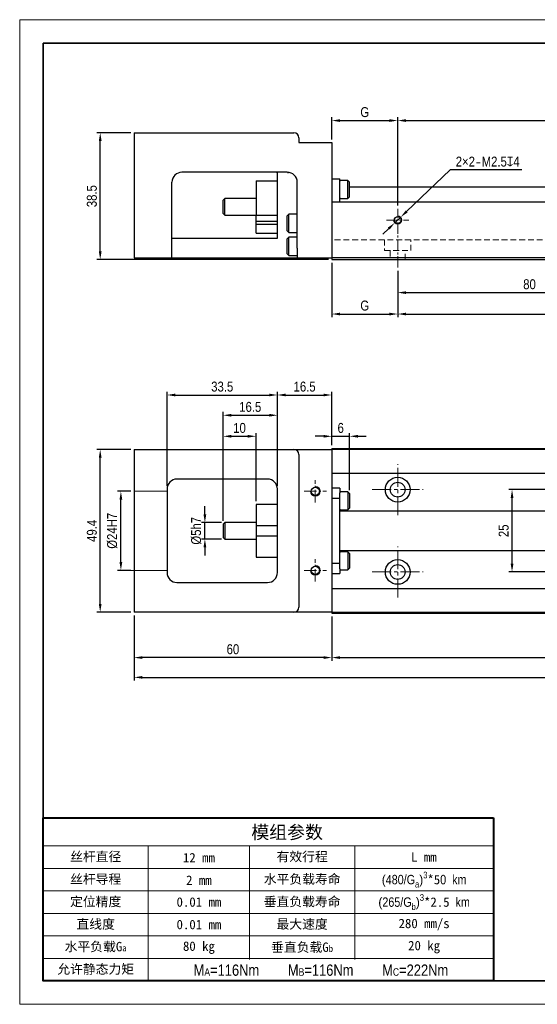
# Model space of a CAD drawing. Header units: millimetres. Extents: x 100 to 1971, y 30 to 690.
# Tile 5 of 20: x 100 to 257, y 391 to 690. Entities that reach past the tile are written whole.
import ezdxf

# ---------------------------------------------------------------- set-up
doc = ezdxf.new("R2010")
doc.units = ezdxf.units.MM
doc.linetypes.add('CENTER2', pattern=[28.575, 19.05, -3.175, 3.175, -3.175])
doc.linetypes.add('DASHED', pattern=[19.05, 12.7, -6.35])
doc.layers.get('Defpoints').update_dxf_attribs({"lineweight": 13})
for name, color, linetype, lineweight in [('小粗', 7, 'Continuous', 25), ('标注', 3, 'Continuous', 13), ('点划线', 1, 'CENTER2', 13), ('粗线', 7, 'Continuous', 35), ('细线', 7, 'Continuous', 13), ('虚线', 253, 'DASHED', 13)]:
    doc.layers.add(name, color=color, linetype=linetype, lineweight=lineweight)
doc.styles.add('3.5', font='ARIALN.TTF', dxfattribs={"height": 3})
doc.styles.add('7', font='ARIALN.TTF', dxfattribs={"height": 7})
doc.dimstyles.new('A4—对齐', dxfattribs={"dimtxt": 3, "dimasz": 2.5, "dimexe": 1, "dimexo": 1, "dimgap": 1, "dimtad": 1, "dimdec": 1, "dimzin": 9, "dimdsep": 46, "dimtxsty": '3.5', "dimcen": 2.5, "dimadec": 0, "dimazin": 0, "dimtm": 1e-09, "dimtfac": 1, "dimtdec": 1, "dimtmove": 0, "dimatfit": 3, "dimfxl": 0, "dimtolj": 1, "dimarcsym": 0})
doc.dimstyles.new('A4—水平', dxfattribs={"dimtxt": 3.5, "dimasz": 2.5, "dimexe": 2, "dimexo": 1, "dimgap": 1, "dimtad": 1, "dimtih": 1, "dimtoh": 1, "dimdec": 1, "dimzin": 12, "dimdsep": 46, "dimtxsty": '3.5', "dimcen": 2.5, "dimadec": 0, "dimazin": 0, "dimtm": 1e-09, "dimtfac": 1, "dimtdec": 1, "dimtmove": 0, "dimatfit": 3, "dimfxl": 0, "dimtolj": 1, "dimarcsym": 0})

# ---------------------------------------------------------------- blocks, each defined once
blk = doc.blocks.new('A4图框')
at = {"layer": '粗线'}
blk.add_lwpolyline([(5, 205), (292, 205), (292, 5), (5, 5)], close=True, dxfattribs=at)
at = {"layer": '细线'}
blk.add_lwpolyline([(0, 210), (297, 210), (297, 0), (0, 0)], close=True, dxfattribs=at)
blk = doc.blocks.new('*D86')
at = {"layer": 'Defpoints', "color": 0, "transparency": 16777216}
for p in [(124.43, 655.7), (134.71, 655.7), (194.71, 617.2)]:
    blk.add_point(p, dxfattribs=at)
at = {"layer": '标注', "color": 0, "lineweight": -2, "transparency": 16777216}
for p, q in [((133.71, 655.7), (123.43, 655.7)), ((124.43, 619.7), (124.43, 653.2)), ((193.71, 617.2), (123.43, 617.2))]:
    blk.add_line(p, q, dxfattribs=at)
at = {"layer": '标注', "color": 0, "transparency": 16777216}
for points in [[(124.01, 653.2), (124.85, 653.2), (124.43, 655.7)], [(124.01, 619.7), (124.85, 619.7), (124.43, 617.2)]]:
    blk.add_solid(points, dxfattribs=at)
at = {"layer": '标注', "color": 0, "transparency": 16777216, "insert": (121.9, 636.45), "char_height": 3, "attachment_point": 5, "rotation": 90, "style": '3.5'}
blk.add_mtext('\\A1;38.5', dxfattribs=at)
blk = doc.blocks.new('*D87')
at = {"layer": 'Defpoints', "color": 0, "transparency": 16777216}
for p in [(214.71, 659.4), (194.71, 652.7), (214.71, 632.61)]:
    blk.add_point(p, dxfattribs=at)
at = {"layer": '标注', "color": 0, "lineweight": -2, "transparency": 16777216}
for p, q in [((194.71, 653.7), (194.71, 660.4)), ((197.21, 659.4), (212.21, 659.4)), ((214.71, 633.61), (214.71, 660.4))]:
    blk.add_line(p, q, dxfattribs=at)
at = {"layer": '标注', "color": 0, "transparency": 16777216}
for points in [[(197.21, 659.82), (197.21, 658.99), (194.71, 659.4)], [(212.21, 659.82), (212.21, 658.99), (214.71, 659.4)]]:
    blk.add_solid(points, dxfattribs=at)
at = {"layer": '标注', "color": 0, "transparency": 16777216, "insert": (204.71, 661.95), "char_height": 3, "width": 10.037, "attachment_point": 5, "style": '3.5'}
blk.add_mtext('\\A1;G', dxfattribs=at)
blk = doc.blocks.new('*D88')
at = {"layer": 'Defpoints', "color": 0, "transparency": 16777216}
for p in [(374.71, 659.4), (214.71, 632.61), (374.71, 632.61)]:
    blk.add_point(p, dxfattribs=at)
at = {"layer": '标注', "color": 0, "lineweight": -2, "transparency": 16777216}
for p, q in [((214.71, 633.61), (214.71, 660.4)), ((217.21, 659.4), (372.21, 659.4)), ((374.71, 633.61), (374.71, 660.4))]:
    blk.add_line(p, q, dxfattribs=at)
at = {"layer": '标注', "color": 0, "transparency": 16777216}
for points in [[(217.21, 659.82), (217.21, 658.99), (214.71, 659.4)], [(372.21, 659.82), (372.21, 658.99), (374.71, 659.4)]]:
    blk.add_solid(points, dxfattribs=at)
at = {"layer": '标注', "color": 0, "transparency": 16777216, "insert": (294.71, 661.9), "char_height": 3, "width": 15.9784, "attachment_point": 5, "style": '3.5'}
blk.add_mtext('\\A1;K', dxfattribs=at)
blk = doc.blocks.new('*D89')
at = {"layer": 'Defpoints', "color": 0, "transparency": 16777216}
for p in [(213.8, 628.34), (215.61, 630.06)]:
    blk.add_point(p, dxfattribs=at)
at = {"layer": '标注', "color": 0, "lineweight": -2, "transparency": 16777216}
for p, q in [((230.59, 644.4), (217.41, 631.79)), ((252.42, 644.4), (230.59, 644.4)), ((213.8, 628.34), (215.61, 630.06)), ((212, 626.61), (210.19, 624.88))]:
    blk.add_line(p, q, dxfattribs=at)
at = {"layer": '标注', "color": 0, "transparency": 16777216}
for points in [[(217.13, 632.09), (217.7, 631.49), (215.61, 630.06)], [(211.71, 626.91), (212.28, 626.31), (213.8, 628.34)]]:
    blk.add_solid(points, dxfattribs=at)
at = {"layer": '标注', "color": 0, "transparency": 16777216, "insert": (242.01, 646.93), "char_height": 3, "width": 29.8475, "attachment_point": 5, "style": '3.5'}
blk.add_mtext('\\A1;2×2{\\fSimSun|b0|i0|c134|p34;-}M2.5{\\Fgdt|c134;x}4', dxfattribs=at)
blk = doc.blocks.new('*D91')
at = {"layer": 'Defpoints', "color": 0, "transparency": 16777216}
for p in [(214.71, 614.75), (294.71, 614.75), (294.71, 607.16)]:
    blk.add_point(p, dxfattribs=at)
at = {"layer": '标注', "color": 0, "lineweight": -2, "transparency": 16777216}
for p, q in [((214.71, 613.75), (214.71, 606.16)), ((294.71, 613.75), (294.71, 606.16)), ((217.21, 607.16), (292.21, 607.16))]:
    blk.add_line(p, q, dxfattribs=at)
at = {"layer": '标注', "color": 0, "transparency": 16777216}
for points in [[(217.21, 607.57), (217.21, 606.74), (214.71, 607.16)], [(292.21, 607.57), (292.21, 606.74), (294.71, 607.16)]]:
    blk.add_solid(points, dxfattribs=at)
at = {"layer": '标注', "color": 0, "transparency": 16777216, "insert": (254.71, 609.69), "char_height": 3, "attachment_point": 5, "style": '3.5'}
blk.add_mtext('\\A1;80', dxfattribs=at)
blk = doc.blocks.new('*D92')
at = {"layer": 'Defpoints', "color": 0, "transparency": 16777216}
for p in [(194.71, 617.2), (214.71, 614.75), (214.71, 600.66)]:
    blk.add_point(p, dxfattribs=at)
at = {"layer": '标注', "color": 0, "lineweight": -2, "transparency": 16777216}
for p, q in [((194.71, 616.2), (194.71, 599.66)), ((214.71, 613.75), (214.71, 599.66)), ((197.21, 600.66), (212.21, 600.66))]:
    blk.add_line(p, q, dxfattribs=at)
at = {"layer": '标注', "color": 0, "transparency": 16777216}
for points in [[(197.21, 601.07), (197.21, 600.24), (194.71, 600.66)], [(212.21, 601.07), (212.21, 600.24), (214.71, 600.66)]]:
    blk.add_solid(points, dxfattribs=at)
at = {"layer": '标注', "color": 0, "transparency": 16777216, "insert": (204.71, 603.21), "char_height": 3, "width": 8.1138, "attachment_point": 5, "style": '3.5'}
blk.add_mtext('\\A1;G', dxfattribs=at)
blk = doc.blocks.new('*D93')
at = {"layer": 'Defpoints', "color": 0, "transparency": 16777216}
for p in [(214.71, 614.75), (374.71, 614.75), (374.71, 600.66)]:
    blk.add_point(p, dxfattribs=at)
at = {"layer": '标注', "color": 0, "lineweight": -2, "transparency": 16777216}
for p, q in [((214.71, 613.75), (214.71, 599.66)), ((374.71, 613.75), (374.71, 599.66)), ((217.21, 600.66), (372.21, 600.66))]:
    blk.add_line(p, q, dxfattribs=at)
at = {"layer": '标注', "color": 0, "transparency": 16777216}
for points in [[(217.21, 601.07), (217.21, 600.24), (214.71, 600.66)], [(372.21, 601.07), (372.21, 600.24), (374.71, 600.66)]]:
    blk.add_solid(points, dxfattribs=at)
at = {"layer": '标注', "color": 0, "transparency": 16777216, "insert": (294.71, 603.57), "char_height": 3, "width": 26.9489, "attachment_point": 5, "style": '3.5'}
blk.add_mtext('\\A1;{\\fSimSun|b0|i0|c134|p34;(}n-1{\\fSimSun|b0|i0|c134|p34;)}×80', dxfattribs=at)
blk = doc.blocks.new('*D101')
at = {"layer": 'Defpoints', "color": 0, "transparency": 16777216}
for p in [(156.2, 537.33), (162.21, 537.33), (162.21, 532.33)]:
    blk.add_point(p, dxfattribs=at)
at = {"layer": '标注', "color": 0, "lineweight": -2, "transparency": 16777216}
for p, q in [((156.2, 539.83), (156.2, 542.33)), ((161.21, 537.33), (155.2, 537.33)), ((156.2, 532.33), (156.2, 537.33)), ((161.21, 532.33), (155.2, 532.33)), ((156.2, 529.83), (156.2, 527.33))]:
    blk.add_line(p, q, dxfattribs=at)
at = {"layer": '标注', "color": 0, "transparency": 16777216}
for points in [[(155.78, 539.83), (156.62, 539.83), (156.2, 537.33)], [(155.78, 529.83), (156.62, 529.83), (156.2, 532.33)]]:
    blk.add_solid(points, dxfattribs=at)
at = {"layer": '标注', "color": 0, "transparency": 16777216, "insert": (153.58, 534.83), "char_height": 3, "attachment_point": 5, "rotation": 90, "style": '3.5'}
blk.add_mtext('\\A1;%%C5h7', dxfattribs=at)
blk = doc.blocks.new('*D102')
at = {"layer": 'Defpoints', "color": 0, "transparency": 16777216}
for p in [(130.71, 546.83), (134.71, 546.83), (134.71, 522.83)]:
    blk.add_point(p, dxfattribs=at)
at = {"layer": '标注', "color": 0, "lineweight": -2, "transparency": 16777216}
for p, q in [((133.71, 546.83), (129.71, 546.83)), ((130.71, 525.33), (130.71, 544.33)), ((133.71, 522.83), (129.71, 522.83))]:
    blk.add_line(p, q, dxfattribs=at)
at = {"layer": '标注', "color": 0, "transparency": 16777216}
for points in [[(130.29, 544.33), (131.12, 544.33), (130.71, 546.83)], [(130.29, 525.33), (131.12, 525.33), (130.71, 522.83)]]:
    blk.add_solid(points, dxfattribs=at)
at = {"layer": '标注', "color": 0, "transparency": 16777216, "insert": (128.09, 534.83), "char_height": 3, "attachment_point": 5, "rotation": 90, "style": '3.5'}
blk.add_mtext('\\A1;%%C24H7', dxfattribs=at)
blk = doc.blocks.new('*D103')
at = {"layer": 'Defpoints', "color": 0, "transparency": 16777216}
for p in [(124.43, 559.53), (134.71, 559.53), (134.71, 510.13)]:
    blk.add_point(p, dxfattribs=at)
at = {"layer": '标注', "color": 0, "lineweight": -2, "transparency": 16777216}
for p, q in [((133.71, 559.53), (123.43, 559.53)), ((124.43, 512.63), (124.43, 557.03)), ((133.71, 510.13), (123.43, 510.13))]:
    blk.add_line(p, q, dxfattribs=at)
at = {"layer": '标注', "color": 0, "transparency": 16777216}
for points in [[(124.01, 557.03), (124.85, 557.03), (124.43, 559.53)], [(124.01, 512.63), (124.85, 512.63), (124.43, 510.13)]]:
    blk.add_solid(points, dxfattribs=at)
at = {"layer": '标注', "color": 0, "transparency": 16777216, "insert": (121.9, 534.83), "char_height": 3, "attachment_point": 5, "rotation": 90, "style": '3.5'}
blk.add_mtext('\\A1;49.4', dxfattribs=at)
blk = doc.blocks.new('*D104')
at = {"layer": 'Defpoints', "color": 0, "transparency": 16777216}
for p in [(171.71, 563.53), (171.71, 542.83), (161.71, 536.83)]:
    blk.add_point(p, dxfattribs=at)
at = {"layer": '标注', "color": 0, "lineweight": -2, "transparency": 16777216}
for p, q in [((161.71, 537.83), (161.71, 564.53)), ((164.21, 563.53), (169.21, 563.53)), ((171.71, 543.83), (171.71, 564.53))]:
    blk.add_line(p, q, dxfattribs=at)
at = {"layer": '标注', "color": 0, "transparency": 16777216}
for points in [[(164.21, 563.95), (164.21, 563.12), (161.71, 563.53)], [(169.21, 563.95), (169.21, 563.12), (171.71, 563.53)]]:
    blk.add_solid(points, dxfattribs=at)
at = {"layer": '标注', "color": 0, "transparency": 16777216, "insert": (166.71, 566.06), "char_height": 3, "attachment_point": 5, "style": '3.5'}
blk.add_mtext('\\A1;10', dxfattribs=at)
blk = doc.blocks.new('*D105')
at = {"layer": 'Defpoints', "color": 0, "transparency": 16777216}
for p in [(178.21, 569.92), (178.21, 547.53), (161.71, 536.83)]:
    blk.add_point(p, dxfattribs=at)
at = {"layer": '标注', "color": 0, "lineweight": -2, "transparency": 16777216}
for p, q in [((161.71, 537.83), (161.71, 570.92)), ((164.21, 569.92), (175.71, 569.92)), ((178.21, 548.53), (178.21, 570.92))]:
    blk.add_line(p, q, dxfattribs=at)
at = {"layer": '标注', "color": 0, "transparency": 16777216}
for points in [[(164.21, 570.34), (164.21, 569.5), (161.71, 569.92)], [(175.71, 570.34), (175.71, 569.5), (178.21, 569.92)]]:
    blk.add_solid(points, dxfattribs=at)
at = {"layer": '标注', "color": 0, "transparency": 16777216, "insert": (169.96, 572.45), "char_height": 3, "attachment_point": 5, "style": '3.5'}
blk.add_mtext('\\A1;16.5', dxfattribs=at)
blk = doc.blocks.new('*D106')
at = {"layer": 'Defpoints', "color": 0, "transparency": 16777216}
for p in [(178.21, 576.07), (144.71, 547.53), (178.21, 547.53)]:
    blk.add_point(p, dxfattribs=at)
at = {"layer": '标注', "color": 0, "lineweight": -2, "transparency": 16777216}
for p, q in [((144.71, 548.53), (144.71, 577.07)), ((178.21, 548.53), (178.21, 577.07)), ((147.21, 576.07), (175.71, 576.07))]:
    blk.add_line(p, q, dxfattribs=at)
at = {"layer": '标注', "color": 0, "transparency": 16777216}
for points in [[(147.21, 576.49), (147.21, 575.66), (144.71, 576.07)], [(175.71, 576.49), (175.71, 575.66), (178.21, 576.07)]]:
    blk.add_solid(points, dxfattribs=at)
at = {"layer": '标注', "color": 0, "transparency": 16777216, "insert": (161.46, 578.61), "char_height": 3, "attachment_point": 5, "style": '3.5'}
blk.add_mtext('\\A1;33.5', dxfattribs=at)
blk = doc.blocks.new('*D107')
at = {"layer": 'Defpoints', "color": 0, "transparency": 16777216}
for p in [(194.71, 576.07), (194.71, 559.83), (178.21, 547.53)]:
    blk.add_point(p, dxfattribs=at)
at = {"layer": '标注', "color": 0, "lineweight": -2, "transparency": 16777216}
for p, q in [((178.21, 548.53), (178.21, 577.07)), ((194.71, 560.83), (194.71, 577.07)), ((180.71, 576.07), (192.21, 576.07))]:
    blk.add_line(p, q, dxfattribs=at)
at = {"layer": '标注', "color": 0, "transparency": 16777216}
for points in [[(180.71, 576.49), (180.71, 575.66), (178.21, 576.07)], [(192.21, 576.49), (192.21, 575.66), (194.71, 576.07)]]:
    blk.add_solid(points, dxfattribs=at)
at = {"layer": '标注', "color": 0, "transparency": 16777216, "insert": (186.46, 578.61), "char_height": 3, "attachment_point": 5, "style": '3.5'}
blk.add_mtext('\\A1;16.5', dxfattribs=at)
blk = doc.blocks.new('*D108')
at = {"layer": 'Defpoints', "color": 0, "transparency": 16777216}
for p in [(200.11, 563.53), (194.71, 559.83), (200.11, 546.18)]:
    blk.add_point(p, dxfattribs=at)
at = {"layer": '标注', "color": 0, "lineweight": -2, "transparency": 16777216}
for p, q in [((192.21, 563.53), (189.71, 563.53)), ((194.71, 560.83), (194.71, 564.53)), ((194.71, 563.53), (200.11, 563.53)), ((200.11, 547.18), (200.11, 564.53)), ((202.61, 563.53), (205.11, 563.53))]:
    blk.add_line(p, q, dxfattribs=at)
at = {"layer": '标注', "color": 0, "transparency": 16777216}
for points in [[(192.21, 563.95), (192.21, 563.12), (194.71, 563.53)], [(202.61, 563.95), (202.61, 563.12), (200.11, 563.53)]]:
    blk.add_solid(points, dxfattribs=at)
at = {"layer": '标注', "color": 0, "transparency": 16777216, "insert": (197.41, 566.06), "char_height": 3, "attachment_point": 5, "style": '3.5'}
blk.add_mtext('\\A1;6', dxfattribs=at)
blk = doc.blocks.new('*D109')
at = {"layer": 'Defpoints', "color": 0, "transparency": 16777216}
for p in [(134.71, 510.13), (194.71, 509.83), (134.71, 496.33)]:
    blk.add_point(p, dxfattribs=at)
at = {"layer": '标注', "color": 0, "lineweight": -2, "transparency": 16777216}
for p, q in [((134.71, 509.13), (134.71, 495.33)), ((194.71, 508.83), (194.71, 495.33)), ((192.21, 496.33), (137.21, 496.33))]:
    blk.add_line(p, q, dxfattribs=at)
at = {"layer": '标注', "color": 0, "transparency": 16777216}
for points in [[(137.21, 496.75), (137.21, 495.92), (134.71, 496.33)], [(192.21, 496.75), (192.21, 495.92), (194.71, 496.33)]]:
    blk.add_solid(points, dxfattribs=at)
at = {"layer": '标注', "color": 0, "transparency": 16777216, "insert": (164.71, 498.86), "char_height": 3, "attachment_point": 5, "style": '3.5'}
blk.add_mtext('\\A1;60', dxfattribs=at)
blk = doc.blocks.new('*D110')
at = {"layer": 'Defpoints', "color": 0, "transparency": 16777216}
for p in [(194.71, 509.83), (394.71, 509.83), (394.71, 496.33)]:
    blk.add_point(p, dxfattribs=at)
at = {"layer": '标注', "color": 0, "lineweight": -2, "transparency": 16777216}
for p, q in [((194.71, 508.83), (194.71, 495.33)), ((394.71, 508.83), (394.71, 495.33)), ((197.21, 496.33), (392.21, 496.33))]:
    blk.add_line(p, q, dxfattribs=at)
at = {"layer": '标注', "color": 0, "transparency": 16777216}
for points in [[(197.21, 496.75), (197.21, 495.92), (194.71, 496.33)], [(392.21, 496.75), (392.21, 495.92), (394.71, 496.33)]]:
    blk.add_solid(points, dxfattribs=at)
at = {"layer": '标注', "color": 0, "transparency": 16777216, "insert": (294.71, 498.84), "char_height": 3, "width": 27.1458, "attachment_point": 5, "style": '3.5'}
blk.add_mtext('\\A1;L2', dxfattribs=at)
blk = doc.blocks.new('*D111')
at = {"layer": 'Defpoints', "color": 0, "transparency": 16777216}
for p in [(134.71, 510.13), (404.71, 510.63), (404.71, 490.33)]:
    blk.add_point(p, dxfattribs=at)
at = {"layer": '标注', "color": 0, "lineweight": -2, "transparency": 16777216}
for p, q in [((134.71, 509.13), (134.71, 489.33)), ((404.71, 509.63), (404.71, 489.33)), ((137.21, 490.33), (402.21, 490.33))]:
    blk.add_line(p, q, dxfattribs=at)
at = {"layer": '标注', "color": 0, "transparency": 16777216}
for points in [[(137.21, 490.75), (137.21, 489.92), (134.71, 490.33)], [(402.21, 490.75), (402.21, 489.92), (404.71, 490.33)]]:
    blk.add_solid(points, dxfattribs=at)
at = {"layer": '标注', "color": 0, "transparency": 16777216, "insert": (269.71, 492.84), "char_height": 3, "width": 31.5025, "attachment_point": 5, "style": '3.5'}
blk.add_mtext('\\A1;L1', dxfattribs=at)
blk = doc.blocks.new('*D124')
at = {"layer": 'Defpoints', "color": 0, "transparency": 16777216}
for p in [(249.4, 547.33), (276.3, 547.33), (276.3, 522.33)]:
    blk.add_point(p, dxfattribs=at)
at = {"layer": '标注', "color": 0, "lineweight": -2, "transparency": 16777216}
for p, q in [((275.3, 547.33), (248.4, 547.33)), ((249.4, 524.83), (249.4, 544.83)), ((275.3, 522.33), (248.4, 522.33))]:
    blk.add_line(p, q, dxfattribs=at)
at = {"layer": '标注', "color": 0, "transparency": 16777216}
for points in [[(248.99, 544.83), (249.82, 544.83), (249.4, 547.33)], [(248.99, 524.83), (249.82, 524.83), (249.4, 522.33)]]:
    blk.add_solid(points, dxfattribs=at)
at = {"layer": '标注', "color": 0, "transparency": 16777216, "insert": (246.87, 534.83), "char_height": 3, "attachment_point": 5, "rotation": 90, "style": '3.5'}
blk.add_mtext('\\A1;25', dxfattribs=at)

msp = doc.modelspace()

# ---------------------------------------------------------------- linework, layer by layer
at = {"layer": '小粗'}
for p, q in [((134.71, 655.7), (134.71, 617.7)), ((134.71, 655.7), (183.21, 655.7)), ((184.71, 654.2), (184.71, 652.7)), ((184.71, 652.7), (194.71, 652.7)), ((194.71, 652.7), (194.71, 617.2)), ((181.21, 643.7), (149.21, 643.7)), ((178.21, 623.7), (178.21, 643.68)), ((146.21, 617.7), (146.21, 640.7)), ((171.71, 641.06), (171.71, 630.57)), ((171.71, 641.06), (178.21, 641.06)), ((184.21, 628.72), (184.21, 640.7)), ((194.71, 641.7), (197.11, 641.7)), ((197.11, 640.18), (197.11, 641.7)), ((199.61, 641.2), (197.31, 641.2)), ((200.11, 640.7), (199.61, 641.2)), ((199.61, 635.7), (199.61, 641.2)), ((200.11, 636.2), (200.11, 640.7)), ((197.11, 634.7), (197.11, 639.21)), ((263.91, 639.2), (200.11, 639.2)), ((162.21, 635.7), (161.71, 635.2)), ((161.71, 631.2), (161.71, 635.2)), ((171.71, 635.7), (162.21, 635.7)), ((162.21, 630.7), (162.21, 635.7)), ((194.71, 634.7), (394.71, 634.7)), ((197.31, 635.7), (199.61, 635.7)), ((199.61, 635.7), (200.11, 636.2)), ((161.71, 631.2), (162.21, 630.7)), ((181.71, 630.95), (181.21, 630.45)), ((184.21, 630.95), (181.71, 630.95)), ((181.71, 625.45), (181.71, 630.95)), ((162.21, 630.7), (171.71, 630.7)), ((171.71, 625.2), (171.71, 630.57)), ((178.21, 630.57), (171.71, 630.57)), ((171.71, 628.9), (178.21, 628.9)), ((171.71, 627.97), (178.21, 627.97)), ((181.21, 625.95), (181.21, 630.45)), ((171.71, 625.2), (178.21, 625.2)), ((181.21, 625.95), (181.71, 625.45)), ((181.71, 625.45), (184.21, 625.45)), ((184.21, 621.72), (184.21, 627.68)), ((146.21, 623.7), (178.21, 623.7)), ((181.71, 623.95), (181.21, 623.45)), ((181.21, 618.95), (181.21, 623.45)), ((184.21, 623.95), (181.71, 623.95)), ((181.71, 618.45), (181.71, 623.95)), ((181.21, 618.95), (181.71, 618.45)), ((184.21, 620.68), (184.21, 617.7)), ((134.71, 617.7), (194.71, 617.7)), ((181.71, 618.45), (184.21, 618.45)), ((394.71, 617.7), (194.71, 617.7)), ((194.71, 617.2), (394.71, 617.2)), ((134.71, 559.53), (134.71, 510.13)), ((134.71, 559.53), (194.71, 559.53)), ((194.71, 559.83), (394.71, 559.83)), ((194.71, 559.83), (194.71, 509.83)), ((194.71, 559.63), (394.71, 559.63)), ((184.71, 558.03), (184.71, 511.63)), ((175.21, 550.53), (147.71, 550.53)), ((194.71, 552.33), (394.71, 552.33)), ((144.71, 547.53), (144.71, 522.13)), ((178.21, 522.13), (178.21, 547.53)), ((197.11, 547.83), (194.71, 547.83)), ((197.11, 547.83), (197.11, 546.36)), ((197.11, 544.67), (194.71, 544.67)), ((197.11, 523.86), (197.11, 545.8)), ((199.61, 546.68), (197.31, 546.68)), ((200.11, 546.18), (199.61, 546.68)), ((199.61, 546.68), (199.61, 541.18)), ((200.11, 546.18), (200.11, 541.68)), ((178.21, 542.83), (171.71, 542.83)), ((171.71, 542.83), (171.71, 526.83)), ((197.31, 541.18), (199.61, 541.18)), ((199.61, 541.18), (200.11, 541.68)), ((263.91, 540.83), (197.11, 540.83)), ((162.21, 537.33), (161.71, 536.83)), ((161.71, 536.83), (161.71, 532.83)), ((171.71, 537.33), (162.21, 537.33)), ((162.21, 537.33), (162.21, 532.33)), ((178.21, 536.33), (171.71, 536.33)), ((161.71, 532.83), (162.21, 532.33)), ((162.21, 532.33), (171.71, 532.33)), ((171.71, 533.33), (178.21, 533.33)), ((171.71, 526.83), (178.21, 526.83)), ((197.11, 528.83), (263.91, 528.83)), ((199.61, 528.49), (197.31, 528.49)), ((200.11, 527.99), (199.61, 528.49)), ((199.61, 528.49), (199.61, 522.99)), ((200.11, 527.99), (200.11, 523.49)), ((194.71, 525), (197.11, 525)), ((197.11, 523.3), (197.11, 521.83)), ((199.61, 522.99), (200.11, 523.49)), ((194.71, 521.83), (197.11, 521.83)), ((197.31, 522.99), (199.61, 522.99)), ((147.71, 519.13), (175.21, 519.13)), ((194.71, 517.33), (394.71, 517.33)), ((194.71, 510.13), (134.71, 510.13)), ((394.71, 510.03), (194.71, 510.03)), ((194.71, 509.83), (394.71, 509.83))]:
    msp.add_line(p, q, dxfattribs=at)
for centre, radius in [((214.71, 629.2), 1.02), ((214.71, 547.33), 3.75), ((189.71, 546.83), 1.25), ((214.71, 547.33), 2.25), ((189.71, 522.83), 1.25), ((214.71, 522.33), 3.75), ((214.71, 522.33), 2.25)]:
    msp.add_circle(centre, radius, dxfattribs=at)
for centre, radius, start, end in [((183.21, 654.2), 1.5, 360, 90), ((149.21, 640.7), 3, 90, 180), ((181.21, 640.7), 3, 0, 90), ((197.31, 641), 0.2, 90, 180), ((197.31, 635.9), 0.2, 180, 270), ((183.21, 558.03), 1.5, 0, 90), ((147.71, 547.53), 3, 90, 180), ((175.21, 547.53), 3, 0, 90), ((197.31, 546.48), 0.2, 90, 180), ((197.31, 541.38), 0.2, 180, 270), ((197.31, 528.29), 0.2, 90, 180), ((147.71, 522.13), 3, 180, 270), ((175.21, 522.13), 3, 270, 0), ((197.31, 523.19), 0.2, 180, 270), ((183.21, 511.63), 1.5, 270, 0)]:
    msp.add_arc(centre, radius, start, end, dxfattribs=at)
for points, knots in [([(178.21, 643.56), (178.21, 643.56), (178.21, 643.56), (178.21, 643.56), (178.2, 643.56), (178.2, 643.57), (178.2, 643.57), (178.2, 643.57), (178.2, 643.58), (178.19, 643.58), (178.19, 643.58), (178.19, 643.59), (178.18, 643.59), (178.17, 643.6), (178.17, 643.6), (178.16, 643.61), (178.15, 643.61), (178.14, 643.62), (178.13, 643.63), (178.11, 643.63), (178.1, 643.64), (178.08, 643.65), (178.06, 643.65), (178.03, 643.66), (178.01, 643.67), (177.99, 643.67), (177.96, 643.68), (177.94, 643.68), (177.92, 643.69), (177.89, 643.69), (177.87, 643.69), (177.85, 643.7), (177.82, 643.7), (177.8, 643.7), (177.79, 643.7), (177.78, 643.7)], [0, 0, 0, 0, 0.015663, 0.032508, 0.050536, 0.069748, 0.090143, 0.111722, 0.134485, 0.158431, 0.183561, 0.209875, 0.237373, 0.266055, 0.295921, 0.326972, 0.359206, 0.392625, 0.427228, 0.463015, 0.499986, 0.546682, 0.591682, 0.634989, 0.676603, 0.716525, 0.754757, 0.7913, 0.826156, 0.859327, 0.890815, 0.920623, 0.948754, 0.975211, 1, 1, 1, 1]), ([(184.21, 627.68), (184.21, 627.76), (184.21, 627.85), (184.21, 628.02), (184.21, 628.11), (184.21, 628.29), (184.21, 628.37), (184.21, 628.5), (184.21, 628.55), (184.21, 628.63), (184.21, 628.68), (184.21, 628.72)], [0, 0, 0, 0, 0.25, 0.25, 0.5, 0.5, 0.75, 0.75, 0.875, 0.875, 1, 1, 1, 1]), ([(184.21, 620.68), (184.21, 620.76), (184.21, 620.85), (184.21, 621.02), (184.21, 621.11), (184.21, 621.29), (184.21, 621.37), (184.21, 621.5), (184.21, 621.55), (184.21, 621.63), (184.21, 621.68), (184.21, 621.72)], [0, 0, 0, 0, 0.25, 0.25, 0.5, 0.5, 0.75, 0.75, 0.875, 0.875, 1, 1, 1, 1])]:
    msp.add_open_spline(points, degree=3, knots=knots, dxfattribs=at)
for points, degree in [([(181.24, 643.68), (181.53, 643.68)], 1), ([(197.11, 639.21), (197.11, 639.54), (197.11, 639.86), (197.11, 640.18)], 3), ([(197.11, 545.8), (197.11, 546), (197.11, 546.19), (197.11, 546.36)], 3), ([(197.11, 523.3), (197.11, 523.48), (197.11, 523.66), (197.11, 523.86)], 3)]:
    msp.add_open_spline(points, degree=degree, dxfattribs=at)
at = {"layer": '标注'}
for p, q in [((161.71, 559.53), (161.71, 563.21)), ((134.71, 522.83), (131.44, 522.83)), ((107.12, 439.18), (243.8, 439.18)), ((139.01, 439.18), (139.01, 398.17)), ((169.76, 439.18), (169.76, 404.64)), ((201.65, 439.18), (201.65, 404.64)), ((107.12, 432.34), (243.8, 432.34)), ((107.12, 425.51), (243.8, 425.51)), ((107.12, 418.67), (243.8, 418.67)), ((107.12, 411.84), (243.8, 411.84)), ((107.12, 405.01), (243.8, 405.01))]:
    msp.add_line(p, q, dxfattribs=at)
at = {"layer": '标注', "lineweight": 40}
for points in [[(243.8, 447.72), (243.8, 398.17), (107.12, 398.17), (107.12, 447.72)], [(107.12, 447.72), (243.8, 447.72)]]:
    msp.add_lwpolyline(points, dxfattribs=at)
at = {"layer": '标注'}
for centre, radius in [((214.71, 629.2), 1.25), ((189.71, 546.83), 1.5), ((189.71, 522.83), 1.5)]:
    msp.add_arc(centre, radius, 180, 90, dxfattribs=at)
at = {"layer": '点划线', "ltscale": 0.18}
for p, q in [((214.71, 614.75), (214.71, 632.61)), ((211.3, 629.2), (218.11, 629.2))]:
    msp.add_line(p, q, dxfattribs=at)
at = {"layer": '点划线', "ltscale": 0.3}
for p, q in [((214.71, 539.62), (214.71, 555.05)), ((206.99, 547.33), (222.42, 547.33)), ((214.71, 514.62), (214.71, 530.05)), ((206.99, 522.33), (222.42, 522.33))]:
    msp.add_line(p, q, dxfattribs=at)
at = {"layer": '点划线', "ltscale": 0.2}
for p, q in [((189.71, 543.42), (189.71, 550.24)), ((186.3, 546.83), (193.11, 546.83)), ((189.71, 519.42), (189.71, 526.24)), ((186.3, 522.83), (193.11, 522.83))]:
    msp.add_line(p, q, dxfattribs=at)
at = {"layer": '虚线', "ltscale": 0.14}
for p, q in [((394.71, 623.2), (194.71, 623.2)), ((210.71, 623.2), (210.71, 619.9)), ((218.71, 619.9), (218.71, 623.2)), ((210.71, 619.9), (218.71, 619.9)), ((212.46, 619.9), (212.46, 617.2)), ((216.96, 617.2), (216.96, 619.9))]:
    msp.add_line(p, q, dxfattribs=at)
at = {"layer": '虚线'}
for p, q in [((144.71, 546.83), (134.71, 546.83)), ((144.71, 522.83), (134.71, 522.83))]:
    msp.add_line(p, q, dxfattribs=at)

# ---------------------------------------------------------------- block references
at = {"layer": '标注', "xscale": 1.423719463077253, "yscale": 1.423719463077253, "zscale": 1.423719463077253}
msp.add_blockref('A4图框', (100, 391.05), dxfattribs=at)

# ---------------------------------------------------------------- texts
at = {"layer": '标注', "attachment_point": 5, "style": '7'}
for s, insert, char_height, width in [('{\\fSimSun|b0|i0|c134|p2;模组参数}', (181.15, 443.08), 3.9864, 136.6771), ('{\\fSimSun|b0|i0|c134|p2;丝杆直径}', (123.06, 435.76), 2.8474, 31.8898), ('{\\fSimSun|b0|i0|c134|p34;12 mm}', (154.38, 435.58), 2.8474, 30.7522), ('{\\fSimSun|b0|i0|c134|p34;有效行程}', (185.71, 435.76), 2.8474, 31.8914), ('L{\\fSimSun|b0|i0|c134|p34; mm}', (222.72, 435.76), 2.8474, 42.1436), ('{\\fSimSun|b0|i0|c134|p2;丝杆导程}', (123.06, 428.92), 2.8474, 31.8898), ('{\\fSimSun|b0|i0|c134|p34;水平负载寿命}', (185.71, 428.92), 2.8474, 31.8914), ('\\A1;{\\fYouYuan|b0|i0|c134|p49;\\H0.95995x;(}480/G{\\H0.7x;\\S ^ a;\\fYouYuan|b0|i0|c134|p49;\\H1.37137x;)\\fArial Narrow|b0|i0|c134|p34;\\H0.7292x;\\S3^  ;\\fSimSun|b0|i0|c134|p34;\\H1.42858x;*5}0  km', (222.72, 428.92), 2.84744, 42.1436), ('{\\fSimSun|b0|i0|c134|p34;2 mm}', (154.38, 428.74), 2.8474, 30.7522), ('{\\fSimSun|b0|i0|c134|p2;定位精度}', (123.06, 422.09), 2.8474, 31.8898), ('{\\fSimSun|b0|i0|c134|p34;0.01 mm}', (154.38, 422.09), 2.8474, 30.7522), ('{\\fSimSun|b0|i0|c134|p34;垂直负载寿命}', (185.71, 422.09), 2.8474, 31.8914), ('\\A1;{\\fYouYuan|b0|i0|c134|p49;\\H0.95995x;(}265/G{\\H0.7x;\\S ^ b;\\fYouYuan|b0|i0|c134|p49;\\H1.37136x;)\\fArial Narrow|b0|i0|c134|p34;\\H0.7292x;\\S3^  ;\\fSimSun|b0|i0|c134|p34;\\H1.42858x;*2.5}  km', (222.72, 422.09), 2.84744, 42.1436), ('{\\fSimSun|b0|i0|c134|p2;直线度}', (123.06, 415.26), 2.8474, 31.8898), ('{\\fSimSun|b0|i0|c134|p34;0.01 mm}', (154.38, 415.26), 2.8474, 30.7522), ('{\\fSimSun|b0|i0|c134|p34;最大速度}', (185.71, 415.26), 2.8474, 31.8914), ('{\\fSimSun|b0|i0|c134|p34;280 mm/s}', (222.72, 415.26), 2.8474, 42.1436), ('{\\fSimSun|b0|i0|c134|p34;水平负载G\\H0.70397x;a}', (123.06, 408.42), 2.8474, 31.8898), ('{\\fSimSun|b0|i0|c134|p34;80 kg}', (154.38, 408.24), 2.8474, 30.7522), ('{\\fSimSun|b0|i0|c134|p34;垂直负载G\\H0.70397x;b}', (185.71, 408.24), 2.8474, 31.8914), ('{\\fSimSun|b0|i0|c134|p34;20 kg}', (222.72, 408.42), 2.8474, 42.1436), ('{\\fSimSun|b0|i0|c134|p34;允许静态力矩}', (123.06, 401.59), 2.8474, 31.8898), ('{\\H1.2x;M\\H0.66667x;A\\H1.5x;=116Nm        M\\H0.66667x;B\\H1.5x;=116Nm        M\\H0.66667x;C\\H1.5x;=222Nm \\H1.16666x; \\fSimSun|b0|i0|c134|p34; }', (191.4, 401.41), 2.84744, 104.7873)]:
    msp.add_mtext(s, dxfattribs=dict(at, insert=insert, char_height=char_height, width=width))

# ---------------------------------------------------------------- dimensions: what is measured, and where the dimension line sits
at = {"layer": '标注'}
for base, p1, p2, text, picture, middle in [((214.71, 659.4), (194.71, 652.7), (214.71, 632.61), 'G', '*D87', (204.71, 661.95)), ((374.71, 659.4), (214.71, 632.61), (374.71, 632.61), 'K', '*D88', (294.71, 661.9)), ((214.71, 600.66), (194.71, 617.2), (214.71, 614.75), 'G', '*D92', (204.71, 603.21)), ((374.71, 600.66), (214.71, 614.75), (374.71, 614.75), '{\\fSimSun|b0|i0|c134|p34;(}n-1{\\fSimSun|b0|i0|c134|p34;)}×80', '*D93', (294.71, 603.57)), ((200.11, 563.53), (194.71, 559.83), (200.11, 546.18), '6', '*D108', (197.41, 566.06)), ((404.71, 490.33), (134.71, 510.13), (404.71, 510.63), 'L1', '*D111', (269.71, 492.84)), ((394.71, 496.33), (194.71, 509.83), (394.71, 509.83), 'L2', '*D110', (294.71, 498.84))]:
    dim = msp.add_linear_dim(base=base, p1=p1, p2=p2, text=text, dimstyle='A4—对齐', dxfattribs=at)
    dim.commit()
    dim.dimension.update_dxf_attribs({"geometry": picture, "text_midpoint": middle})
for base, p1, p2, picture, middle in [((124.43, 655.7), (194.71, 617.2), (134.71, 655.7), '*D86', (121.9, 636.45)), ((124.43, 559.53), (134.71, 510.13), (134.71, 559.53), '*D103', (121.9, 534.83)), ((249.4, 547.33), (276.3, 522.33), (276.3, 547.33), '*D124', (246.87, 534.83))]:
    dim = msp.add_linear_dim(base=base, p1=p1, p2=p2, angle=90, dimstyle='A4—对齐', dxfattribs=at)
    dim.commit()
    dim.dimension.update_dxf_attribs({"geometry": picture, "text_midpoint": middle})
dim = msp.add_diameter_dim_2p(p1=(213.8, 628.34), p2=(215.61, 630.06), text='2×2{\\fSimSun|b0|i0|c134|p34;-}M2.5{\\Fgdt|c134;x}4', dimstyle='A4—水平', dxfattribs=at)
dim.commit()
dim.dimension.update_dxf_attribs({"geometry": '*D89', "text_midpoint": (242.01, 644.4), "dimtype": 163})
for base, p1, p2, picture, middle in [((294.71, 607.16), (214.71, 614.75), (294.71, 614.75), '*D91', (254.71, 609.69)), ((178.21, 576.07), (144.71, 547.53), (178.21, 547.53), '*D106', (161.46, 578.61)), ((194.71, 576.07), (178.21, 547.53), (194.71, 559.83), '*D107', (186.46, 578.61)), ((178.21, 569.92), (161.71, 536.83), (178.21, 547.53), '*D105', (169.96, 572.45)), ((171.71, 563.53), (161.71, 536.83), (171.71, 542.83), '*D104', (166.71, 566.06))]:
    dim = msp.add_linear_dim(base=base, p1=p1, p2=p2, dimstyle='A4—对齐', dxfattribs=at)
    dim.commit()
    dim.dimension.update_dxf_attribs({"geometry": picture, "text_midpoint": middle})
dim = msp.add_linear_dim(base=(130.71, 546.83), p1=(134.71, 522.83), p2=(134.71, 546.83), angle=90, text='%%C<>H7', dimstyle='A4—对齐', dxfattribs=at)
dim.commit()
dim.dimension.update_dxf_attribs({"geometry": '*D102', "text_midpoint": (128.09, 534.83)})
dim = msp.add_linear_dim(base=(156.2, 537.33), p1=(162.21, 532.33), p2=(162.21, 537.33), angle=90, text='%%C<>h7', dimstyle='A4—对齐', dxfattribs=at)
dim.commit()
dim.dimension.update_dxf_attribs({"geometry": '*D101', "text_midpoint": (156.2, 534.83), "dimtype": 160})
dim = msp.add_linear_dim(base=(134.71, 496.33), p1=(194.71, 509.83), p2=(134.71, 510.13), dimstyle='A4—对齐', dxfattribs=at)
dim.commit()
dim.dimension.update_dxf_attribs({"geometry": '*D109', "text_midpoint": (164.71, 496.33), "dimtype": 160})

doc.saveas('drawing.dxf')
